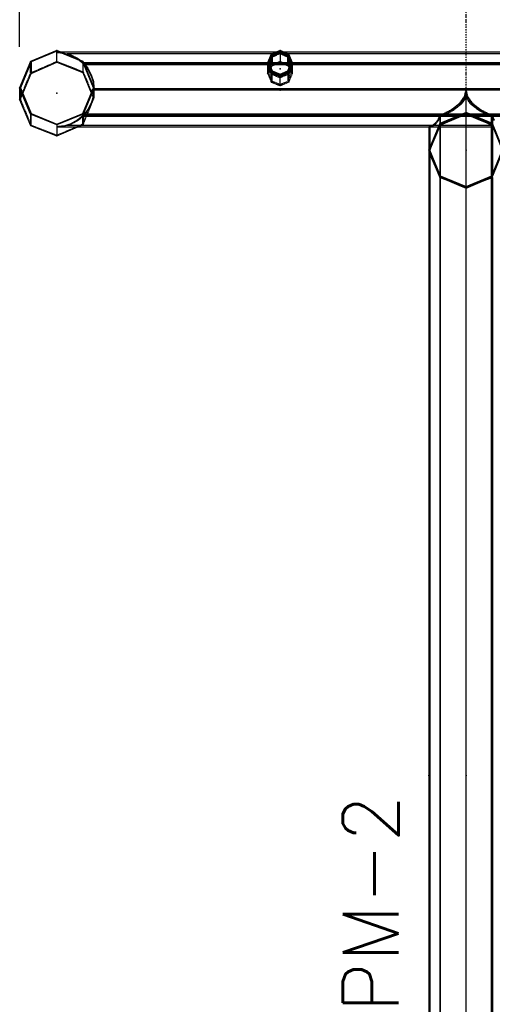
# Model space of a CAD drawing. Extents: x 551880 to 585869, y 94458 to 133000.
# Tile 23 of 42: x 551880 to 553786, y 124296 to 128262. Entities that reach past the tile are written whole.
import ezdxf
from ezdxf.enums import TextEntityAlignment as Align

# ---------------------------------------------------------------- set-up
doc = ezdxf.new("R2010")
doc.units = 0
doc.header["$LTSCALE"] = 10
doc.header["$MEASUREMENT"] = 0
doc.linetypes.add('DASHDOT', pattern=[1, 0.5, -0.25, 0, -0.25])
doc.linetypes.add('HIDDEN', pattern=[0.375, 0.25, -0.125])
doc.layers.get('0').update_dxf_attribs({"linetype": 'CONTINUOUS'})
doc.layers.get('Defpoints').update_dxf_attribs({"linetype": 'CONTINUOUS'})
for name, color, linetype in [('A', 2, 'DASHDOT'), ('FORIR', 4, 'CONTINUOUS'), ('G', 3, 'CONTINUOUS'), ('mark3d', 2, 'CONTINUOUS'), ('MV', 7, 'CONTINUOUS'), ('S', 7, 'CONTINUOUS'), ('TR', 6, 'HIDDEN'), ('TXT1', 7, 'CONTINUOUS')]:
    doc.layers.add(name, color=color, linetype=linetype)
doc.styles.add('PADRAO MTL', font='txt.shx', dxfattribs={"width": 0.8, "oblique": 5})
doc.styles.add('POS', font='ROMANS', dxfattribs={"width": 0.7})
doc.styles.get("Standard").update_dxf_attribs({"font": 'txt.shx', "width": 0.7, "oblique": 5})
doc.dimstyles.new('1-75', dxfattribs={"dimscale": 75, "dimtxt": 2.5, "dimasz": 2, "dimexe": 2, "dimexo": 2, "dimgap": 2, "dimtad": 1, "dimdec": 0, "dimdsep": 46, "dimtxsty": 'PADRAO MTL', "dimcen": 3, "dimclrd": 1, "dimclre": 1, "dimclrt": 7, "dimadec": 0, "dimazin": 0, "dimtfac": 1, "dimtdec": 0, "dimtmove": 0, "dimatfit": 3, "dimfxl": 1, "dimtfill": 1, "dimtolj": 1, "dimarcsym": 0})

# ---------------------------------------------------------------- blocks, each defined once
blk = doc.blocks.new('3D_INFOM')
blk.add_point((0, 0))
at = {"layer": 'FORIR', "flags": 1}
blk.add_attdef('MARK', (7.6, -4.3), '', height=5.26, dxfattribs=at)
blk = doc.blocks.new('3D_INFOTEXT')
blk.add_point((0, 0))
at = {"flags": 1}
for tag, p in [('MAR_PEZ', (7.2, 4.1)), ('POS_PEZ', (7.6, -4.3)), ('HANDLE', (7, -38.5)), ('LUN_PRO', (7.2, -21.9)), ('NOM_PRO', (7.6, -13.2)), ('MAT_PRO', (7.6, -30.1))]:
    blk.add_attdef(tag, p, '', height=5.26, dxfattribs=at)
blk = doc.blocks.new('*D63')
at = {"layer": 'Defpoints', "color": 0, "transparency": 16777216}
for p in [(551879.6, 130544.6), (553679.6, 130544.6), (551879.6, 128002.4)]:
    blk.add_point(p, dxfattribs=at)
at = {"layer": 'MV', "color": 1, "lineweight": -2, "transparency": 16777216}
for p, q in [((551879.6, 128152.4), (551879.6, 130694.6)), ((553529.6, 130544.6), (552029.6, 130544.6))]:
    blk.add_line(p, q, dxfattribs=at)
at = {"layer": 'MV', "color": 1, "transparency": 16777216}
for points in [[(552029.6, 130569.6), (552029.6, 130519.6), (551879.6, 130544.6)], [(553529.6, 130569.6), (553529.6, 130519.6), (553679.6, 130544.6)]]:
    blk.add_solid(points, dxfattribs=at)
at = {"layer": 'MV', "color": 7, "transparency": 16777216, "insert": (552779.6, 130788.4), "char_height": 187.5, "attachment_point": 5, "style": 'PADRAO MTL', "bg_fill": 3, "box_fill_scale": 1.25, "bg_fill_color": 256, "bg_fill_true_color": 13158600, "bg_fill_transparency": 0}
blk.add_mtext('\\A1;1800', dxfattribs=at)
blk = doc.blocks.new('mark3d1')
at = {"layer": 'mark3d', "color": 4, "style": 'POS'}
blk.add_attdef('MARK', text='', height=3, dxfattribs=at).set_placement((7.179, -1.226), align=Align.CENTER)

msp = doc.modelspace()

# ---------------------------------------------------------------- linework, layer by layer
at = {"layer": 'A'}
msp.add_line((553679.6, 120957.3), (553679.6, 132395.4), dxfattribs=at)
at = {"layer": 'G'}
for p, q in [((552029.6, 128091.3), (552029.6, 128135.7)), ((552911.7, 128130.9), (552047.6, 128130.9)), ((552052.7, 128128.8), (552058.9, 128128.2)), ((552053.4, 128128.5), (552058.9, 128127.9)), ((552058.9, 128128.2), (552087, 128120.1)), ((552058.9, 128127.9), (552087, 128119)), ((552087, 128119.8), (552070.5, 128124.6)), ((552070.5, 128124.6), (552087, 128119.3)), ((552087, 128120.1), (552113, 128106.9)), ((552113, 128106.6), (552087, 128119.8)), ((552087, 128119.3), (552113, 128104.8)), ((552087, 128119), (552113, 128104.5)), ((552113, 128106.9), (552121.3, 128100.4)), ((552120.5, 128100.7), (552113, 128106.6)), ((552113, 128104.8), (552115.1, 128103)), ((552113, 128104.5), (552114.4, 128103.2)), ((552886.9, 128089.1), (552894.6, 128107.3)), ((552894.6, 128107.3), (552897.6, 128114.3)), ((552897.6, 128114.3), (552913.4, 128120.6)), ((552897.6, 128114.3), (552897.6, 128120.3)), ((552913.4, 128120.6), (552929.6, 128126.9)), ((552929.6, 128133.6), (552929.6, 128126.9)), ((552929.6, 128126.9), (552945.8, 128120.6)), ((552945.8, 128120.6), (552961.6, 128114.3)), ((553961.7, 128130.9), (552947.6, 128130.9)), ((552961.6, 128120.3), (552961.6, 128114.3)), ((552961.6, 128114.3), (552964.7, 128107.3)), ((552964.7, 128107.3), (552972.4, 128089.1)), ((551925.4, 128092.5), (551925.4, 128046.1)), ((551925.4, 128046.1), (552029.6, 128091.3)), ((552029.6, 128091.3), (552133.8, 128050.2)), ((552133.8, 128092.5), (552133.8, 128050.2)), ((552879.9, 128089.1), (552137.9, 128089.1)), ((552140, 128083.9), (552154.3, 128066.6)), ((552140.2, 128083.6), (552154.3, 128066.5)), ((552142.8, 128080.5), (552141.5, 128080.5)), ((552143.6, 128075.3), (552154.3, 128062.1)), ((552143.7, 128075.1), (552154.3, 128062)), ((552154.3, 128066.6), (552168.2, 128040.9)), ((552154.3, 128066.5), (552168.2, 128040.8)), ((552879.6, 128088.3), (552879.6, 128083.2)), ((552879.6, 128083.2), (552886.5, 128066.8)), ((552885.4, 128085.7), (552886.9, 128089.1)), ((552886.5, 128066.8), (552894.3, 128048.3)), ((552965, 128048.3), (552972.7, 128066.8)), ((552972.4, 128089.1), (552973.8, 128085.7)), ((552972.7, 128066.8), (552979.6, 128083.2)), ((553929.9, 128089.1), (552979.3, 128089.1)), ((552979.6, 128083.2), (552979.6, 128088.3)), ((551892, 127964.8), (551925.4, 128046.1)), ((552133.8, 128050.2), (552168.4, 127967.5)), ((552154.3, 128062.1), (552168.2, 128036)), ((552154.3, 128062), (552168.2, 128035.9)), ((552168.2, 128040.9), (552176.7, 128013)), ((552168.2, 128040.8), (552176.7, 128012.9)), ((552168.2, 128036), (552176.7, 128007.6)), ((552168.2, 128035.9), (552176.7, 128007.5)), ((552894.3, 128053), (552894.3, 128048.3)), ((552894.3, 128048.3), (552911.9, 128041.1)), ((552911.9, 128041.1), (552929.6, 128033.8)), ((552929.6, 128033.8), (552947.4, 128041.1)), ((552929.6, 128038.3), (552929.6, 128033.8)), ((552947.4, 128041.1), (552965, 128048.3)), ((552965, 128048.3), (552965, 128053)), ((551879.6, 127988.3), (551879.6, 127941)), ((552176.7, 128013), (552179.1, 127989.7)), ((552176.7, 128012.9), (552179, 127989.7)), ((552176.7, 128007.6), (552178.3, 127991.5)), ((552176.7, 128007.5), (552178.3, 127991.5)), ((552179.6, 127983.9), (552176.7, 127954.5)), ((552179.6, 127984), (552179.6, 127988.3)), ((568679.1, 127984), (552179.6, 127983.9)), ((552179.6, 127984), (552179.6, 127983.9)), ((552176.7, 127954.5), (552168.2, 127926.1)), ((553673.5, 127951.7), (553652.9, 127923.5)), ((553679.6, 127977.3), (553673.5, 127951.7)), ((553685.7, 127951.7), (553679.6, 127977.3)), ((553679.6, 127888.4), (553679.6, 127977.3)), ((553706.3, 127923.5), (553685.7, 127951.7)), ((551879.6, 127941), (551923.6, 127835.8)), ((552168.2, 127926.1), (552154.3, 127900)), ((553652.9, 127923.5), (553619.4, 127897.6)), ((553739.8, 127897.6), (553706.3, 127923.5)), ((551923.6, 127882.2), (551923.6, 127835.8)), ((552135.6, 127877), (552113, 127857.5)), ((552135.7, 127877.1), (552135.6, 127877)), ((553652.3, 127877), (552135.6, 127877)), ((552154.3, 127900), (552135.7, 127877.1)), ((552135.7, 127882.2), (552135.7, 127877.1)), ((553573.6, 127874.6), (553564.3, 127856.2)), ((553574.4, 127874.9), (553573.6, 127874.6)), ((553573.6, 127874.6), (553573.6, 127844.4)), ((553619.4, 127897.6), (553574.4, 127874.9)), ((553622.2, 127857.3), (553650.4, 127869.2)), ((553650.4, 127869.2), (553679.6, 127881.4)), ((553679.6, 127881.4), (553679.6, 127885.7)), ((553679.6, 127881.4), (553708.9, 127869.2)), ((553679.6, 127590.9), (553679.6, 127881.4)), ((568576.1, 127877.1), (553707, 127877)), ((553708.9, 127869.2), (553737, 127857.3)), ((553784.8, 127874.9), (553739.8, 127897.6)), ((553785.7, 127874.6), (553784.8, 127874.9)), ((553795, 127856.2), (553785.7, 127874.6)), ((553785.7, 127874.6), (553785.7, 127844.4)), ((551923.6, 127835.8), (552029.6, 127794)), ((552029.6, 127838.3), (552029.6, 127794)), ((552058.9, 127834), (552029.6, 127831)), ((552029.6, 127831), (552029.6, 127831)), ((552029.6, 127831), (553568, 127831)), ((552029.6, 127794), (552114.7, 127831)), ((552087, 127843), (552058.9, 127834)), ((552113, 127857.5), (552087, 127843)), ((553529.8, 127830.9), (553529.6, 127831)), ((553529.6, 127831), (553529.6, 127738.3)), ((553529.9, 127831), (553529.8, 127830.9)), ((553553.5, 127842.4), (553541.9, 127833.8)), ((553564.3, 127856.2), (553553.5, 127842.4)), ((553554.9, 127787.3), (553573.6, 127832.8)), ((553573.6, 127832.8), (553575.4, 127837.3)), ((553573.6, 127832.8), (553573.6, 127638.6)), ((553575.4, 127837.3), (553596.3, 127846.3)), ((553575.4, 127837.3), (553575.4, 127842.5)), ((553596.3, 127846.3), (553622.2, 127857.3)), ((553737, 127857.3), (553763, 127846.3)), ((553763, 127846.3), (553783.8, 127837.3)), ((553783.8, 127837.3), (553783.8, 127842.5)), ((553783.8, 127837.3), (553785.7, 127832.8)), ((553785.7, 127832.8), (553785.7, 127638.6)), ((553541, 127753.3), (553554.9, 127787.3)), ((553533.7, 127735), (553541, 127753.3)), ((553529.6, 127738.3), (553529.6, 127731)), ((553529.6, 127731), (553529.7, 127730.9)), ((553529.6, 127731), (553529.6, 122458.9)), ((553529.7, 127730.9), (553532.5, 127724.6)), ((553532.5, 127724.6), (553541, 127704.6)), ((553541, 127704.6), (553554.9, 127671.6)), ((553554.9, 127671.6), (553573.6, 127627)), ((553573.6, 127627), (553573.6, 127632.2)), ((553573.6, 127627), (553596.3, 127618)), ((553573.6, 127627), (553573.6, 122458.9)), ((553763, 127618), (553785.7, 127627)), ((553785.7, 127627), (553785.7, 127632.2)), ((553785.7, 127627), (553785.7, 122458.9)), ((553596.3, 127618), (553622.2, 127607.5)), ((553622.2, 127607.5), (553650.4, 127596)), ((553650.4, 127596), (553679.6, 127583.9)), ((553679.6, 127583.9), (553708.9, 127596)), ((553679.6, 127583.9), (553679.6, 127588.3)), ((553708.9, 127596), (553737, 127607.5)), ((553737, 127607.5), (553763, 127618)), ((553679.6, 122458.9), (553679.6, 127583.9))]:
    msp.add_line(p, q, dxfattribs=at)
at = {"layer": 'S'}
for p, q in [((552029.6, 128138.4), (551923.6, 128094.4)), ((552029.6, 128135.7), (551925.4, 128092.5)), ((552135.7, 128094.4), (552029.6, 128138.4)), ((552133.8, 128092.5), (552029.6, 128135.7)), ((552894.3, 128123.7), (552879.6, 128088.3)), ((552897.6, 128120.3), (552884.4, 128088.3)), ((552929.6, 128138.4), (552894.3, 128123.7)), ((552929.6, 128133.6), (552897.6, 128120.3)), ((552965, 128123.7), (552929.6, 128138.4)), ((552961.6, 128120.3), (552929.6, 128133.6)), ((552974.9, 128088.3), (552961.6, 128120.3)), ((552979.6, 128088.3), (552965, 128123.7)), ((551923.6, 128094.4), (551879.6, 127988.3)), ((551925.4, 128092.5), (551882.3, 127988.3)), ((552177, 127988.3), (552133.8, 128092.5)), ((552179.6, 127988.3), (552135.7, 128094.4)), ((552894.3, 128053), (552879.6, 128088.3)), ((552884.4, 128088.3), (552897.6, 128056.3)), ((552961.6, 128056.3), (552974.9, 128088.3)), ((552979.6, 128088.3), (552965, 128053)), ((552929.6, 128038.3), (552894.3, 128053)), ((552897.6, 128056.3), (552929.6, 128043.1)), ((552929.6, 128043.1), (552961.6, 128056.3)), ((552965, 128053), (552929.6, 128038.3)), ((551923.6, 127882.2), (551879.6, 127988.3)), ((551882.3, 127988.3), (551925.4, 127884.1)), ((552133.8, 127884.1), (552177, 127988.3)), ((552179.6, 127988.3), (552135.7, 127882.2)), ((552029.6, 127838.3), (551923.6, 127882.2)), ((551925.4, 127884.1), (552029.6, 127840.9)), ((552029.6, 127840.9), (552133.8, 127884.1)), ((552135.7, 127882.2), (552029.6, 127838.3)), ((553679.6, 127888.4), (553573.6, 127844.4)), ((553679.6, 127885.7), (553575.4, 127842.5)), ((553785.7, 127844.4), (553679.6, 127888.4)), ((553783.8, 127842.5), (553679.6, 127885.7)), ((553573.6, 127844.4), (553529.6, 127738.3)), ((553575.4, 127842.5), (553532.3, 127738.3)), ((553827, 127738.3), (553783.8, 127842.5)), ((553829.6, 127738.3), (553785.7, 127844.4)), ((553573.6, 127632.2), (553529.6, 127738.3)), ((553532.3, 127738.3), (553575.4, 127634.1)), ((553783.8, 127634.1), (553827, 127738.3)), ((553829.6, 127738.3), (553785.7, 127632.2)), ((553679.6, 127588.3), (553573.6, 127632.2)), ((553575.4, 127634.1), (553679.6, 127590.9)), ((553679.6, 127590.9), (553783.8, 127634.1)), ((553785.7, 127632.2), (553679.6, 127588.3))]:
    msp.add_line(p, q, dxfattribs=at)
at = {"layer": 'TR'}
for p, q in [((552029.6, 128138.4), (552029.6, 128135.7)), ((552030.1, 128130.9), (552052.7, 128128.8)), ((552047.6, 128130.9), (552030.1, 128130.9)), ((552030.1, 128130.9), (552053.4, 128128.5)), ((552896.3, 128124.6), (552070.5, 128124.6)), ((552114.4, 128103.2), (552135.7, 128084.9)), ((552115.1, 128103), (552135.7, 128085.2)), ((552882.1, 128089.1), (552889.8, 128107.3)), ((552889.8, 128104), (552882.1, 128084.9)), ((552894.6, 128104), (552886.9, 128084.9)), ((552889.8, 128107.3), (552894.3, 128117.6)), ((552894.3, 128115), (552889.8, 128104)), ((552894.3, 128117.6), (552894.3, 128123.7)), ((552894.3, 128117.6), (552901.9, 128120.6)), ((552901.9, 128118.3), (552894.3, 128115)), ((552894.3, 128115), (552894.3, 128080.6)), ((552897.6, 128111.6), (552894.6, 128104)), ((552923.5, 128124.6), (552896.3, 128124.6)), ((552913.4, 128118.3), (552897.6, 128111.6)), ((552897.6, 128111.6), (552897.6, 128077.4)), ((552901.9, 128120.6), (552922.6, 128128.6)), ((552916, 128124.6), (552901.9, 128118.3)), ((552929.5, 128130.9), (552911.7, 128130.9)), ((552927.5, 128124.6), (552913.4, 128118.3)), ((552922.6, 128127.4), (552916, 128124.6)), ((552922.6, 128128.6), (552929.5, 128130.9)), ((552929.5, 128130.9), (552922.6, 128127.4)), ((552935.7, 128124.6), (552923.5, 128124.6)), ((552929.6, 128125.5), (552927.5, 128124.6)), ((552929.6, 128131), (552929.5, 128130.9)), ((552929.5, 128130.9), (552929.7, 128130.9)), ((552929.7, 128130.9), (552929.5, 128130.9)), ((552929.6, 128138.4), (552929.6, 128133.6)), ((552929.7, 128130.9), (552929.6, 128131)), ((552929.6, 128126.9), (552929.6, 128125.5)), ((552931.7, 128124.6), (552929.6, 128125.5)), ((552929.6, 128125.5), (552929.6, 128124.6)), ((552929.6, 128124.6), (552929.6, 128089.9)), ((552929.7, 128130.9), (552936.7, 128128.6)), ((552936.7, 128127.4), (552929.7, 128130.9)), ((552947.6, 128130.9), (552929.7, 128130.9)), ((552945.8, 128118.3), (552931.7, 128124.6)), ((552962.9, 128124.6), (552935.7, 128124.6)), ((552936.7, 128128.6), (552957.3, 128120.6)), ((552943.2, 128124.6), (552936.7, 128127.4)), ((552957.3, 128118.3), (552943.2, 128124.6)), ((552961.6, 128111.6), (552945.8, 128118.3)), ((552957.3, 128120.6), (552965, 128117.6)), ((552965, 128115), (552957.3, 128118.3)), ((552964.7, 128104), (552961.6, 128111.6)), ((552961.6, 128077.4), (552961.6, 128111.6)), ((553946.3, 128124.6), (552962.9, 128124.6)), ((552972.4, 128084.9), (552964.7, 128104)), ((552965, 128123.7), (552965, 128117.6)), ((552965, 128117.6), (552969.4, 128107.3)), ((552965, 128080.6), (552965, 128115)), ((552969.4, 128104), (552965, 128115)), ((552969.4, 128107.3), (552977.1, 128089.1)), ((552977.1, 128084.9), (552969.4, 128104)), ((551923.6, 128047.9), (551923.6, 128094.4)), ((551923.6, 128047.9), (552029.6, 128094)), ((552029.6, 128094), (552135.7, 128052.2)), ((552120.5, 128100.7), (552135.7, 128088.8)), ((552121.3, 128100.4), (552135.7, 128089.1)), ((552135.7, 128052.2), (552135.7, 128094.4)), ((552137.9, 128089.1), (552135.7, 128089.1)), ((552135.7, 128089.1), (552140, 128083.9)), ((552135.7, 128089.1), (552135.7, 128089.1)), ((552135.7, 128088.8), (552139.4, 128084.5)), ((552135.7, 128085.2), (552139.4, 128080.5)), ((568576.1, 128084.9), (552135.7, 128084.9)), ((552135.7, 128084.9), (552143.7, 128075.1)), ((552135.7, 128084.9), (552135.7, 128084.9)), ((568568.2, 128084.6), (552139.4, 128084.5)), ((552139.4, 128084.5), (552140.2, 128083.6)), ((552141.5, 128080.5), (552139.4, 128080.5)), ((552139.4, 128080.5), (552143.6, 128075.3)), ((552880.8, 128080.5), (552142.8, 128080.5)), ((552879.6, 128083.2), (552882.1, 128089.1)), ((552880.5, 128081), (552879.6, 128078.7)), ((552886.5, 128061.8), (552879.6, 128078.7)), ((552879.6, 128078.7), (552879.6, 128046.2)), ((552979.3, 128089.1), (552879.9, 128089.1)), ((552882.1, 128084.9), (552880.5, 128081)), ((552887.6, 128080.5), (552880.8, 128080.5)), ((552882.2, 128052.2), (552889.9, 128070.4)), ((552884.4, 128088.3), (552884.4, 128083.2)), ((552884.4, 128083.2), (552885.4, 128085.7)), ((552886.3, 128083.6), (552884.4, 128078.7)), ((552884.4, 128083.2), (552891.3, 128066.8)), ((552891.3, 128061.8), (552884.4, 128078.7)), ((552884.4, 128078.7), (552884.4, 128071.9)), ((552884.4, 128071.9), (552884.4, 128046.2)), ((552886.9, 128084.9), (552886.3, 128083.6)), ((552971.6, 128080.5), (552887.6, 128080.5)), ((552889.9, 128070.4), (552894.3, 128080.6)), ((552891.1, 128062.2), (552893.2, 128067)), ((552891.3, 128066.8), (552897.6, 128051.6)), ((552893.2, 128067), (552894.6, 128070.4)), ((552894.3, 128080.6), (552902.2, 128083.7)), ((552894.6, 128070.4), (552897.6, 128077.4)), ((552897.6, 128077.4), (552913.6, 128083.7)), ((552902.2, 128083.7), (552922.8, 128091.7)), ((552913.6, 128083.7), (552929.6, 128089.9)), ((552922.8, 128091.7), (552929.6, 128094)), ((552929.6, 128094), (552936.5, 128091.7)), ((552929.6, 128089.9), (552945.6, 128083.7)), ((552936.5, 128091.7), (552957.1, 128083.7)), ((552945.6, 128083.7), (552961.6, 128077.4)), ((552957.1, 128083.7), (552965, 128080.6)), ((552961.6, 128077.4), (552964.6, 128070.4)), ((552961.6, 128051.6), (552967.9, 128066.8)), ((552964.6, 128070.4), (552966, 128067)), ((552965, 128080.6), (552969.4, 128070.4)), ((552966, 128067), (552968.1, 128062.2)), ((552967.9, 128066.8), (552974.9, 128083.2)), ((552974.9, 128078.7), (552967.9, 128061.8)), ((552969.4, 128070.4), (552977.1, 128052.2)), ((552978.5, 128080.5), (552971.6, 128080.5)), ((552972.9, 128083.6), (552972.4, 128084.9)), ((552979.6, 128078.7), (552972.7, 128061.8)), ((552974.9, 128078.7), (552972.9, 128083.6)), ((552973.8, 128085.7), (552974.9, 128083.2)), ((552974.9, 128083.2), (552974.9, 128088.3)), ((552974.9, 128071.9), (552974.9, 128078.7)), ((552974.9, 128046.2), (552974.9, 128071.9)), ((552977.1, 128089.1), (552979.6, 128083.2)), ((552978.7, 128081), (552977.1, 128084.9)), ((553930.8, 128080.5), (552978.5, 128080.5)), ((552979.6, 128078.7), (552978.7, 128081)), ((552979.6, 128046.2), (552979.6, 128078.7)), ((551879.6, 127941), (551923.6, 128047.9)), ((552135.7, 128052.2), (552179.6, 127947)), ((552879.6, 128046.2), (552882.2, 128052.2)), ((552879.6, 128046.2), (552886.5, 128029.9)), ((552884.4, 128046.2), (552886.9, 128052.2)), ((552884.4, 128046.2), (552891.3, 128029.9)), ((552894.3, 128042.9), (552886.5, 128061.8)), ((552886.5, 128029.9), (552894.3, 128011.3)), ((552886.9, 128052.2), (552889.8, 128059)), ((552889.8, 128059), (552891.1, 128062.2)), ((552897.3, 128047.1), (552891.3, 128061.8)), ((552891.3, 128029.9), (552897.6, 128014.6)), ((552911.9, 128035.6), (552894.3, 128042.9)), ((552894.3, 128011.3), (552894.3, 128042.9)), ((552897.6, 128046.3), (552897.3, 128047.1)), ((552897.6, 128056.3), (552897.6, 128051.6)), ((552897.6, 128051.6), (552923.3, 128041.1)), ((552897.6, 128014.6), (552897.6, 128046.3)), ((552923.3, 128035.6), (552897.6, 128046.3)), ((552929.6, 128028.2), (552911.9, 128035.6)), ((552923.3, 128041.1), (552929.6, 128038.5)), ((552929.6, 128032.9), (552923.3, 128035.6)), ((552929.6, 128043.1), (552929.6, 128038.5)), ((552929.6, 128038.5), (552935.9, 128041.1)), ((552947.4, 128035.6), (552929.6, 128028.2)), ((552935.9, 128035.6), (552929.6, 128032.9)), ((552929.6, 128028.2), (552929.6, 128032.9)), ((552929.6, 127996.8), (552929.6, 128028.2)), ((552935.9, 128041.1), (552961.6, 128051.6)), ((552961.6, 128046.3), (552935.9, 128035.6)), ((552965, 128042.9), (552947.4, 128035.6)), ((552961.6, 128051.6), (552961.6, 128056.3)), ((552961.9, 128047.1), (552961.6, 128046.3)), ((552961.6, 128046.3), (552961.6, 128014.6)), ((552961.6, 128014.6), (552968, 128029.9)), ((552967.9, 128061.8), (552961.9, 128047.1)), ((552972.7, 128061.8), (552965, 128042.9)), ((552965, 128042.9), (552965, 128011.3)), ((552965, 128011.3), (552972.7, 128029.9)), ((552968, 128029.9), (552974.9, 128046.2)), ((552968.1, 128062.2), (552969.5, 128059)), ((552969.5, 128059), (552972.3, 128052.2)), ((552972.3, 128052.2), (552974.9, 128046.2)), ((552972.7, 128029.9), (552979.6, 128046.2)), ((552977.1, 128052.2), (552979.6, 128046.2)), ((551882.3, 127988.3), (551882.3, 127941)), ((552179.6, 127983.8), (552176.7, 127954.4)), ((552177, 127956.9), (552177, 127988.3)), ((552178.3, 127991.5), (552179.3, 127981)), ((552178.3, 127991.5), (552179.3, 127981)), ((552179, 127989.7), (552179.6, 127983.9)), ((552179.1, 127989.7), (552179.6, 127984)), ((552179.6, 127983.9), (552179.6, 127984)), ((552179.6, 127978.1), (552179.6, 127984)), ((568638.8, 127983.9), (552179.6, 127983.8)), ((552179.6, 127983.9), (552179.6, 127983.8)), ((552179.6, 127983.9), (552179.6, 127983.9)), ((552894.3, 128011.3), (552911.6, 128004.2)), ((552897.6, 128014.6), (552923.1, 128004.2)), ((552911.6, 128004.2), (552929.6, 127996.8)), ((552923.1, 128004.2), (552929.6, 128001.5)), ((552929.6, 128001.5), (552936.1, 128004.2)), ((552929.6, 127996.8), (552947.6, 128004.2)), ((552936.1, 128004.2), (552961.6, 128014.6)), ((552947.6, 128004.2), (552965, 128011.3)), ((551882.3, 127941), (551892, 127964.8)), ((552133.8, 127841.9), (552177, 127946.9)), ((552135.7, 127840.1), (552179.6, 127947)), ((552176.7, 127954.4), (552168.2, 127926)), ((552176.7, 127949.1), (552168.2, 127921.2)), ((552176.7, 127949), (552168.2, 127921.1)), ((552168.4, 127967.5), (552175.5, 127950.4)), ((552175.5, 127950.4), (552176.5, 127948.2)), ((552176.5, 127948.2), (552177, 127946.9)), ((552179.6, 127978.1), (552176.7, 127949.1)), ((552179.6, 127977.9), (552176.7, 127949)), ((552177, 127951.4), (552177, 127956.9)), ((552177, 127946.9), (552177, 127951.4)), ((552179.3, 127981), (552179.6, 127978.1)), ((552179.3, 127981), (552179.6, 127978)), ((552179.6, 127978), (552179.6, 127978.1)), ((552179.6, 127947), (552179.6, 127978.1)), ((568529.6, 127978.1), (552179.6, 127978.1)), ((552179.6, 127978.1), (552179.6, 127978.1)), ((568679.5, 127978), (552179.6, 127977.9)), ((552179.6, 127978), (552179.6, 127977.9)), ((552179.6, 127978), (552179.6, 127978)), ((553671.8, 127951.7), (553651.2, 127923.5)), ((553660.3, 127923.5), (553679.6, 127950)), ((553662, 127923.5), (553679.6, 127947.6)), ((553678.1, 127977.9), (553671.8, 127951.7)), ((553681.2, 127977.9), (553678.1, 127977.9)), ((553679.6, 127977.3), (553679.6, 127977.9)), ((553679.6, 127950), (553699, 127923.5)), ((553679.6, 127947.6), (553697.3, 127923.5)), ((553687.4, 127951.7), (553681.2, 127977.9)), ((553708, 127923.5), (553687.4, 127951.7)), ((551882.3, 127941), (551925.4, 127837.7)), ((552168.2, 127926), (552154.3, 127899.8)), ((552168.2, 127921.2), (552154.3, 127895.5)), ((552168.2, 127921.1), (552154.3, 127895.4)), ((553651.2, 127923.5), (553617.7, 127897.6)), ((553626.8, 127897.6), (553660.3, 127923.5)), ((553628.5, 127897.6), (553662, 127923.5)), ((553697.3, 127923.5), (553730.7, 127897.6)), ((553699, 127923.5), (553732.5, 127897.6)), ((553741.5, 127897.6), (553708, 127923.5)), ((551925.4, 127837.7), (551925.4, 127884.1)), ((552135.7, 127876.8), (552113, 127857.2)), ((552135.7, 127873.1), (552113, 127855.4)), ((552135.6, 127872.8), (552113, 127855.1)), ((552133.8, 127841.9), (552133.8, 127884.1)), ((568571.8, 127872.8), (552135.6, 127872.8)), ((552135.7, 127872.8), (552135.6, 127872.8)), ((552154.3, 127895.4), (552135.7, 127872.8)), ((552139.3, 127881.4), (552135.7, 127876.8)), ((552139.3, 127877.4), (552135.7, 127873.1)), ((552135.7, 127877.1), (552135.7, 127873.1)), ((552135.7, 127873.1), (552135.7, 127840.1)), ((552154.3, 127899.8), (552139.3, 127881.4)), ((552154.3, 127895.5), (552139.3, 127877.4)), ((568571.5, 127881.5), (552139.3, 127881.4)), ((553579.3, 127877.4), (552139.3, 127877.4)), ((553573.4, 127874.9), (553564, 127856.2)), ((553567.7, 127856.2), (553576.2, 127873)), ((553568, 127856.2), (553576.2, 127872.4)), ((553573.6, 127875.3), (553573.4, 127874.9)), ((553617.7, 127897.6), (553573.6, 127875.3)), ((553573.6, 127874.6), (553573.6, 127875.3)), ((553576.2, 127872.4), (553583.5, 127874.9)), ((553576.2, 127873), (553581.8, 127874.9)), ((553576.2, 127873), (553576.2, 127872.4)), ((553576.2, 122458.9), (553576.2, 127872.4)), ((553653.1, 127877.4), (553579.3, 127877.4)), ((553581.8, 127874.9), (553626.8, 127897.6)), ((553583.5, 127874.9), (553628.5, 127897.6)), ((553622.2, 127860), (553650.4, 127871.8)), ((553650.4, 127871.8), (553679.6, 127884)), ((553669.2, 127877), (553652.3, 127877)), ((553670, 127877.4), (553653.1, 127877.4)), ((553690, 127877), (553669.2, 127877)), ((553689.2, 127877.4), (553670, 127877.4)), ((553679.6, 127885.7), (553679.6, 127888.4)), ((553679.6, 127884), (553708.9, 127871.8)), ((553706.2, 127877.4), (553689.2, 127877.4)), ((553707, 127877), (553690, 127877)), ((553779.9, 127877.4), (553706.2, 127877.4)), ((553708.9, 127871.8), (553737, 127860)), ((553730.7, 127897.6), (553775.8, 127874.9)), ((553732.5, 127897.6), (553777.5, 127874.9)), ((553785.7, 127875.3), (553741.5, 127897.6)), ((553775.8, 127874.9), (553783, 127872.4)), ((553777.5, 127874.9), (553783, 127873)), ((568529.6, 127877.4), (553779.9, 127877.4)), ((553783, 127873), (553791.5, 127856.2)), ((553783, 127873), (553783, 127872.4)), ((553783, 122458.9), (553783, 127872.4)), ((553783, 127872.4), (553791.2, 127856.2)), ((553785.7, 127874.6), (553785.7, 127875.3)), ((553785.8, 127874.9), (553785.7, 127875.3)), ((551925.4, 127837.7), (552029.6, 127796.7)), ((552029.6, 127796.7), (552133.8, 127841.9)), ((552029.6, 127838.3), (552029.6, 127840.9)), ((552058.9, 127833.8), (552029.6, 127831)), ((552087, 127841.9), (552058.9, 127833.8)), ((552087, 127842.7), (552070.2, 127837.3)), ((552087, 127842.2), (552070.2, 127837.3)), ((552070.2, 127837.3), (553546.7, 127837.3)), ((552113, 127857.2), (552087, 127842.7)), ((552113, 127855.4), (552087, 127842.2)), ((552113, 127855.1), (552087, 127841.9)), ((552114.7, 127831), (552129.4, 127837.3)), ((552129.4, 127837.3), (552135.7, 127840.1)), ((553541.6, 127833.8), (553529.6, 127831)), ((553529.8, 127830.9), (553533.5, 127830.9)), ((553541.9, 127833.8), (553529.9, 127831)), ((553533.4, 127831), (553545.3, 127833.8)), ((553533.5, 127830.9), (553533.4, 127831)), ((553533.4, 127831), (553533.4, 127830.9)), ((553533.4, 127830.9), (553533.4, 127747.4)), ((553533.5, 127830.9), (553545.6, 127833.8)), ((553546.4, 127837.3), (553541.6, 127833.8)), ((553545.3, 127833.8), (553550.1, 127837.3)), ((553545.6, 127833.8), (553557.3, 127842.4)), ((553553.3, 127842.4), (553546.4, 127837.3)), ((553546.7, 127837.3), (553570.6, 127837.3)), ((553550.1, 127837.3), (553557, 127842.4)), ((553564, 127856.2), (553553.3, 127842.4)), ((553554.9, 127793.7), (553573.6, 127839.2)), ((553557, 127842.4), (553567.7, 127856.2)), ((553557.3, 127842.4), (553568, 127856.2)), ((553568, 127831), (553572.8, 127831)), ((553570.6, 127837.3), (553575.4, 127837.3)), ((553572.8, 127831), (553786.4, 127831)), ((553573.6, 127839.2), (553596.3, 127849)), ((553573.6, 127839.2), (553573.6, 127844.4)), ((553573.6, 127839.2), (553573.6, 127832.8)), ((553575.4, 127837.3), (553783.8, 127837.3)), ((553596.3, 127849), (553622.2, 127860)), ((553737, 127860), (553763, 127849)), ((553763, 127849), (553785.7, 127839.2)), ((553783.8, 127837.3), (553788.6, 127837.3)), ((553785.7, 127839.2), (553785.7, 127844.4)), ((553785.7, 127839.2), (553785.7, 127832.8)), ((553541, 127759.7), (553554.9, 127793.7)), ((553532.5, 127738.5), (553541, 127759.7)), ((553533.4, 127747.4), (553533.4, 127735.7)), ((553529.6, 127731), (553529.7, 127731.1)), ((553529.7, 127731.1), (553532.5, 127738.5)), ((553529.7, 127730.9), (553529.7, 127731.1)), ((553532.3, 127738.3), (553532.3, 127731.5)), ((553532.3, 127731.5), (553532.5, 127732.1)), ((553532.3, 127731.5), (553532.5, 127731)), ((553532.5, 127732.1), (553533.7, 127735)), ((553532.5, 127731), (553541, 127711)), ((553533.4, 127735.7), (553533.4, 127734.3)), ((553533.4, 127734.3), (553533.4, 127722.6)), ((553533.4, 127722.6), (553533.4, 122458.9)), ((553541, 127711), (553554.9, 127678)), ((553554.9, 127678), (553573.6, 127633.4)), ((553573.6, 127638.6), (553573.6, 127632.2)), ((553573.6, 127633.4), (553575.4, 127628.9)), ((553575.4, 127628.9), (553575.4, 127634.1)), ((553575.4, 127628.9), (553596.3, 127620.6)), ((553763, 127620.6), (553783.8, 127628.9)), ((553783.8, 127628.9), (553783.8, 127634.1)), ((553783.8, 127628.9), (553785.7, 127633.4)), ((553785.7, 127638.6), (553785.7, 127632.2)), ((553596.3, 127620.6), (553622.2, 127610.2)), ((553622.2, 127610.2), (553650.4, 127598.7)), ((553650.4, 127598.7), (553679.6, 127586.6)), ((553679.6, 127586.6), (553708.9, 127598.7)), ((553679.6, 127588.3), (553679.6, 127590.9)), ((553708.9, 127598.7), (553737, 127610.2)), ((553737, 127610.2), (553763, 127620.6))]:
    msp.add_line(p, q, dxfattribs=at)

# ---------------------------------------------------------------- block references
for p in [(552029.6, 128138.4), (552929.6, 128138.4), (552929.6, 128138.4), (552929.6, 127996.8), (553679.6, 127983.9), (552929.6, 127977.9), (552029.6, 127794), (553679.6, 127583.9), (553529.6, 125218.4)]:
    msp.add_blockref('3D_INFOTEXT', p)
at = {"layer": 'G'}
for p in [(552929.6, 128086.1), (552929.6, 128063.9), (552029.6, 127966.2), (553679.6, 127736.2), (553679.6, 125218.4)]:
    msp.add_blockref('3D_INFOM', p, dxfattribs=at)
at = {"layer": 'TXT1', "xscale": 75, "yscale": 75, "zscale": 75, "rotation": 90}
msp.add_blockref('mark3d1', (553315.6, 124163.8), dxfattribs=at).add_auto_attribs({'MARK': 'PM-2'})

# ---------------------------------------------------------------- next in the draw order: dimensions: what is measured, and where the dimension line sits
at = {"layer": 'MV'}
dim = msp.add_linear_dim(base=(551879.6, 130544.6), p1=(553679.6, 130544.6), p2=(551879.6, 128002.4), dimstyle='1-75', dxfattribs=at)
dim.commit()
dim.dimension.update_dxf_attribs({"geometry": '*D63', "text_midpoint": (552779.6, 130788.4)})

doc.saveas('drawing.dxf')
